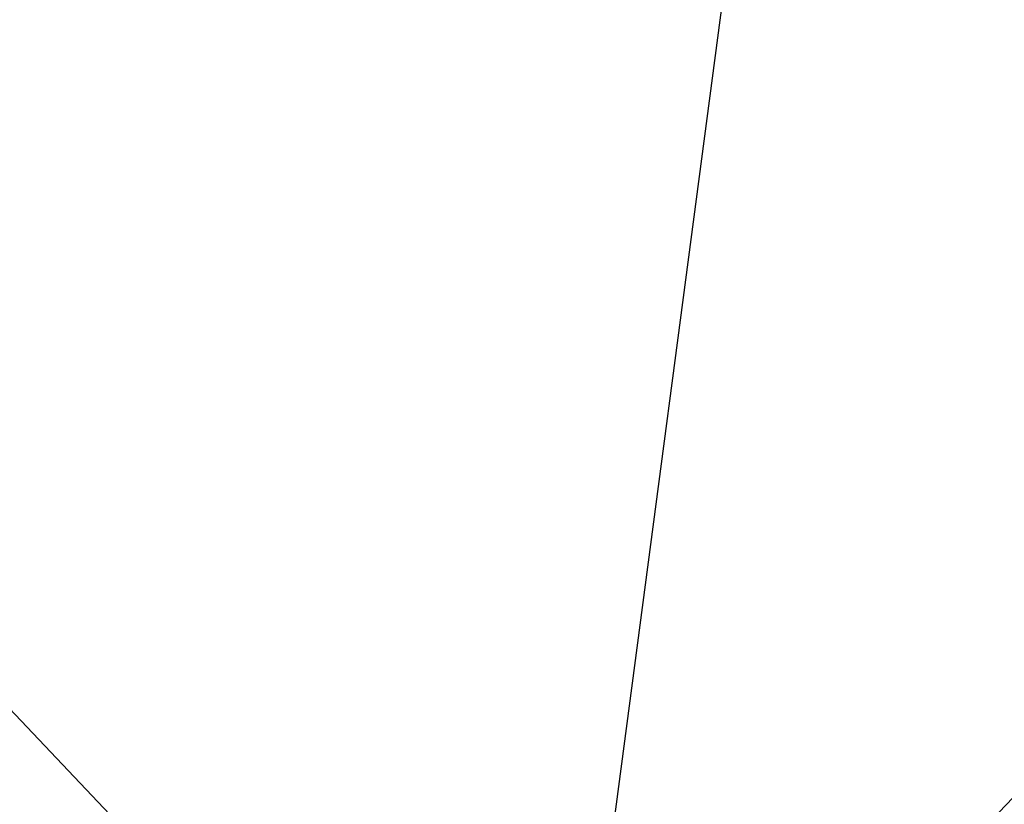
# Model space of a CAD drawing. Header units: millimetres. Extents: x -18 to 146, y -18 to 146.
# Tile 178 of 256: x 34.7184 to 34.7799, y 33.2449 to 33.2939. Entities that reach past the tile are written whole.
import ezdxf

# ---------------------------------------------------------------- set-up
doc = ezdxf.new("R2010")
doc.units = ezdxf.units.MM
doc.header["$LTSCALE"] = 25.4
doc.layers.get('0').update_dxf_attribs({"true_color": 0xff5454})

# ---------------------------------------------------------------- blocks, each defined once
blk = doc.blocks.new('CL-KEA-LED-30W-8770-8771.STL')
at = {"color": 250, "true_color": 0x313131}
mesh = blk.add_polyface(dxfattribs=at)
corners = [(37.98785, 36.619495, 46.077614), (34.751743, 33.215115, 40.642403), (35.539402, 39.172958, 46.077614)]
mesh.append_faces([[corners[k] for k in face] for face in [(0, 1, 2)]], dxfattribs={"color": 250})
mesh = blk.add_polyface(dxfattribs=at)
corners = [(38.048431, 30.384998, 40.642403), (34.751743, 33.215115, 40.642403), (37.98785, 36.619495, 46.077614)]
mesh.append_faces([[corners[k] for k in face] for face in [(0, 1, 2)]], dxfattribs={"color": 250})
mesh = blk.add_polyface(dxfattribs=at)
corners = [(31.758286, 36.364231, 40.642403), (31.821877, 30.132896, 34.852795), (28.53163, 33.594234, 34.852795), (34.751743, 33.215115, 40.642403)]
mesh.append_faces([[corners[k] for k in face] for face in [(0, 1, 2), (1, 0, 3)]], dxfattribs={"vtx0": -1, "color": 250})

msp = doc.modelspace()

# ---------------------------------------------------------------- block references
at = {"color": 0}
msp.add_blockref('CL-KEA-LED-30W-8770-8771.STL', (0, 0), dxfattribs=at)

doc.saveas('drawing.dxf')
